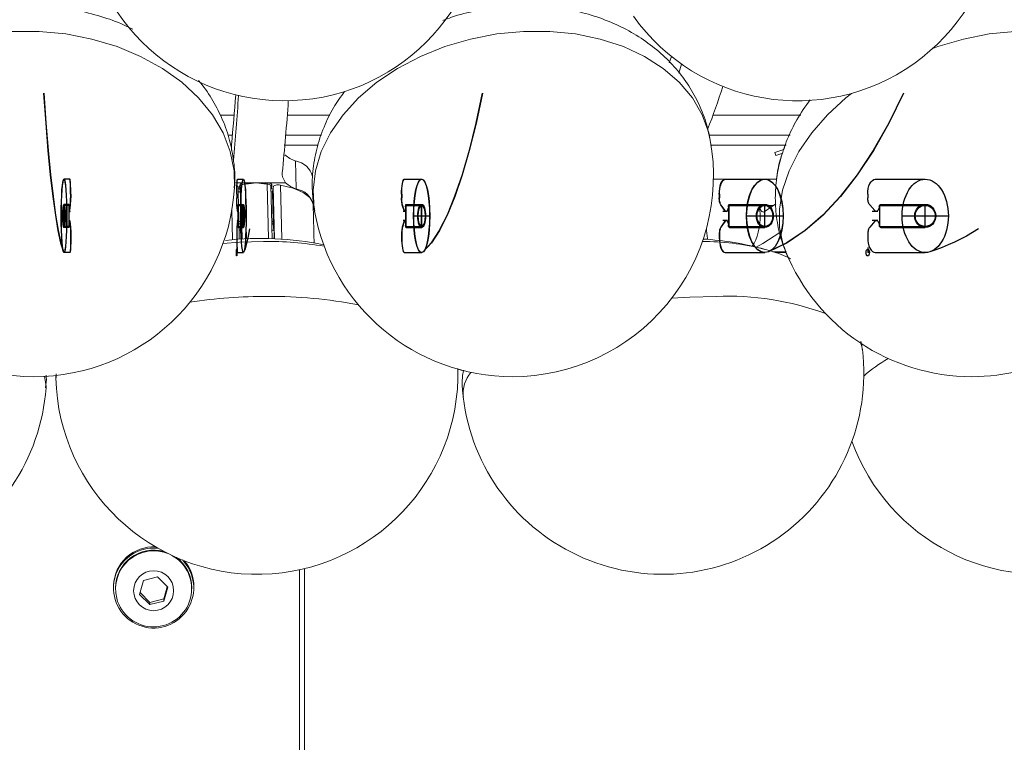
# Model space of a CAD drawing. Header units: millimetres. Extents: x 152 to 551, y 186 to 1103.
# Tile 13 of 18: x 420 to 469, y 849 to 885. Entities that reach past the tile are written whole.
import ezdxf

# ---------------------------------------------------------------- set-up
doc = ezdxf.new("R2010")
doc.units = ezdxf.units.MM
doc.linetypes.add('CENTERX2', pattern=[20.32, 12.7, -2.54, 2.54, -2.54])

msp = doc.modelspace()

# ---------------------------------------------------------------- linework, layer by layer
at = {"color": 7, "linetype": 'Continuous', "lineweight": 15}
for p, q in [((451.9, 882.597), (452.002, 882.921)), ((452.51, 882.538), (452.375, 882.085)), ((429.563, 879.999), (430.257, 879.999)), ((432.9, 879.999), (435.019, 879.999)), ((454.076, 879.999), (458.436, 879.999)), ((429.948, 878.997), (430.167, 878.997)), ((432.822, 878.997), (434.593, 878.997)), ((453.881, 878.997), (457.912, 878.997)), ((430.12, 878.52), (430.127, 878.244)), ((432.745, 878.497), (434.429, 878.497)), ((453.972, 878.497), (457.713, 878.497)), ((457.601, 878.288), (457.146, 878.132)), ((457.146, 878.132), (457.195, 877.99)), ((433.314, 877.717), (433.348, 876.326)), ((457.195, 877.99), (457.541, 878.109)), ((457.241, 876.81), (454.097, 876.81)), ((430.8, 876.634), (430.28, 876.634)), ((430.565, 876.19), (430.456, 876.19)), ((430.51, 876.351), (430.534, 876.521)), ((430.585, 876.475), (430.561, 876.305)), ((430.561, 876.305), (430.631, 874.32)), ((430.649, 873.837), (430.585, 876.475)), ((431.349, 876.634), (430.8, 876.634)), ((430.803, 876.569), (430.868, 873.849)), ((431.898, 876.634), (431.349, 876.634)), ((431.957, 873.862), (431.892, 876.569)), ((432.815, 876.634), (431.898, 876.634)), ((432.162, 876.19), (432.09, 876.19)), ((432.132, 876.521), (432.108, 876.351)), ((432.196, 876.433), (432.162, 876.19)), ((432.162, 876.19), (432.198, 874.712)), ((432.258, 873.852), (432.196, 876.433)), ((432.56, 876.52), (432.625, 873.831)), ((430.175, 873.8), (430.14, 875.272)), ((456.384, 875.504), (457.085, 875.504)), ((456.616, 875.193), (457.193, 875.582)), ((430.617, 874.712), (430.491, 874.712)), ((432.198, 874.712), (432.126, 874.712)), ((430.621, 874.592), (430.494, 874.592)), ((430.633, 874.274), (430.502, 874.274)), ((430.631, 874.312), (430.631, 874.32)), ((432.204, 874.592), (432.129, 874.592)), ((432.235, 874.274), (432.136, 874.274)), ((432.204, 874.592), (432.235, 874.274)), ((456.653, 873.322), (456.514, 873.359)), ((457.042, 873.195), (457.715, 873.195)), ((457.708, 873.16), (457.145, 873.16)), ((457.856, 872.822), (457.681, 873.197)), ((457.683, 873.193), (457.841, 872.828)), ((441.386, 867.358), (441.661, 867.285)), ((433.505, 778.737), (433.505, 857.384)), ((433.755, 778.768), (433.755, 857.441)), ((424.255, 856.541), (424.257, 856.624)), ((425.749, 856.848), (425.556, 856.159)), ((426.448, 857.028), (425.749, 856.848)), ((426.954, 856.517), (426.448, 857.028)), ((425.556, 856.159), (426.062, 855.648)), ((425.581, 856.248), (426.062, 855.762)), ((426.761, 855.941), (426.929, 856.542)), ((426.761, 855.827), (426.954, 856.517)), ((426.062, 855.762), (426.761, 855.941)), ((426.062, 855.648), (426.761, 855.827)), ((426.062, 855.762), (426.062, 855.648)), ((426.761, 855.941), (426.761, 855.827))]:
    msp.add_line(p, q, dxfattribs=at)
at = {"color": 7, "linetype": 'Continuous'}
for p, q in [((422.077, 876.81), (421.788, 876.81)), ((422.086, 876.81), (421.797, 876.81)), ((430.428, 876.81), (430.718, 876.81)), ((430.428, 876.81), (430.718, 876.81)), ((438.715, 876.81), (439.578, 876.81)), ((438.723, 876.81), (439.587, 876.81)), ((454.681, 876.81), (456.65, 876.81)), ((454.689, 876.81), (456.658, 876.81)), ((462.144, 876.81), (464.63, 876.81)), ((462.144, 876.81), (464.63, 876.81)), ((422.121, 876.06), (422.121, 875.889)), ((422.129, 876.06), (422.129, 875.889)), ((430.385, 876.06), (430.385, 875.889)), ((430.385, 876.06), (430.385, 875.889)), ((438.585, 876.06), (438.585, 875.889)), ((438.593, 876.06), (438.593, 875.889)), ((454.384, 876.06), (454.384, 875.889)), ((454.392, 876.06), (454.392, 875.889)), ((461.769, 876.06), (461.769, 875.889)), ((461.769, 876.06), (461.769, 875.889)), ((421.788, 874.41), (421.788, 875.56)), ((422.045, 875.56), (421.788, 875.56)), ((422.05, 875.51), (421.788, 875.51)), ((421.797, 874.41), (421.797, 875.56)), ((422.054, 875.56), (421.797, 875.56)), ((422.058, 875.51), (421.797, 875.51)), ((422.05, 874.46), (422.05, 875.51)), ((422.058, 874.46), (422.058, 875.51)), ((422.08, 875.25), (422.109, 875.543)), ((422.088, 875.25), (422.117, 875.543)), ((430.426, 875.25), (430.397, 875.543)), ((430.426, 875.25), (430.397, 875.543)), ((430.456, 874.46), (430.456, 875.51)), ((430.456, 875.51), (430.718, 875.51)), ((430.456, 874.46), (430.456, 875.51)), ((430.456, 875.51), (430.718, 875.51)), ((430.46, 875.56), (430.718, 875.56)), ((430.46, 875.56), (430.718, 875.56)), ((430.718, 874.41), (430.718, 875.56)), ((430.718, 874.41), (430.718, 875.56)), ((438.708, 875.25), (438.62, 875.543)), ((438.716, 875.25), (438.628, 875.543)), ((438.797, 874.46), (438.797, 875.51)), ((438.797, 875.51), (439.578, 875.51)), ((438.805, 874.46), (438.805, 875.51)), ((438.805, 875.51), (439.587, 875.51)), ((438.81, 875.56), (439.578, 875.56)), ((438.818, 875.56), (439.587, 875.56)), ((439.578, 874.41), (439.578, 875.56)), ((439.587, 874.41), (439.587, 875.56)), ((454.664, 875.25), (454.463, 875.543)), ((454.672, 875.25), (454.471, 875.543)), ((454.868, 874.46), (454.868, 875.51)), ((454.868, 875.51), (456.65, 875.51)), ((454.876, 874.46), (454.876, 875.51)), ((454.876, 875.51), (456.658, 875.51)), ((454.898, 875.56), (456.65, 875.56)), ((454.905, 875.56), (456.658, 875.56)), ((456.65, 874.41), (456.65, 875.56)), ((456.658, 874.41), (456.658, 875.56)), ((462.123, 875.25), (461.869, 875.543)), ((462.123, 875.25), (461.869, 875.543)), ((462.38, 874.46), (462.38, 875.51)), ((462.38, 875.51), (464.63, 875.51)), ((462.38, 874.46), (462.38, 875.51)), ((462.38, 875.51), (464.63, 875.51)), ((462.417, 875.56), (464.63, 875.56)), ((462.417, 875.56), (464.63, 875.56)), ((464.63, 874.41), (464.63, 875.56)), ((464.63, 874.41), (464.63, 875.56)), ((422.08, 874.72), (422.109, 874.427)), ((422.088, 874.72), (422.117, 874.427)), ((430.426, 874.72), (430.397, 874.427)), ((430.426, 874.72), (430.397, 874.427)), ((438.708, 874.72), (438.62, 874.427)), ((438.716, 874.72), (438.628, 874.427)), ((454.664, 874.72), (454.463, 874.427)), ((454.672, 874.72), (454.471, 874.427)), ((462.123, 874.72), (461.869, 874.427)), ((462.123, 874.72), (461.869, 874.427)), ((422.05, 874.46), (421.788, 874.46)), ((422.045, 874.41), (421.788, 874.41)), ((422.058, 874.46), (421.797, 874.46)), ((422.054, 874.41), (421.797, 874.41)), ((430.456, 874.46), (430.718, 874.46)), ((430.456, 874.46), (430.718, 874.46)), ((430.46, 874.41), (430.718, 874.41)), ((430.46, 874.41), (430.718, 874.41)), ((438.797, 874.46), (439.578, 874.46)), ((438.805, 874.46), (439.587, 874.46)), ((438.81, 874.41), (439.578, 874.41)), ((438.818, 874.41), (439.587, 874.41)), ((454.868, 874.46), (456.65, 874.46)), ((454.876, 874.46), (456.658, 874.46)), ((454.898, 874.41), (456.65, 874.41)), ((454.905, 874.41), (456.658, 874.41)), ((462.38, 874.46), (464.63, 874.46)), ((462.38, 874.46), (464.63, 874.46)), ((462.417, 874.41), (464.63, 874.41)), ((462.417, 874.41), (464.63, 874.41)), ((422.121, 874.08), (422.121, 873.91)), ((422.129, 874.08), (422.129, 873.91)), ((430.385, 874.08), (430.385, 873.91)), ((430.385, 874.08), (430.385, 873.91)), ((438.585, 874.08), (438.585, 873.91)), ((438.593, 874.08), (438.593, 873.91)), ((454.384, 874.08), (454.384, 873.91)), ((454.392, 874.08), (454.392, 873.91)), ((461.769, 874.08), (461.769, 873.91)), ((461.769, 874.08), (461.769, 873.91)), ((430.385, 873.41), (430.385, 873.16)), ((430.385, 873.41), (430.385, 873.16)), ((461.769, 873.41), (461.769, 873.16)), ((461.769, 873.41), (461.769, 873.16)), ((422.077, 873.16), (421.788, 873.16)), ((422.086, 873.16), (421.797, 873.16)), ((430.399, 873.16), (430.385, 873.16)), ((430.399, 873.16), (430.385, 873.16)), ((430.428, 873.16), (430.718, 873.16)), ((430.428, 873.16), (430.718, 873.16)), ((438.715, 873.16), (439.578, 873.16)), ((438.723, 873.16), (439.587, 873.16)), ((454.681, 873.16), (456.65, 873.16)), ((454.689, 873.16), (456.658, 873.16)), ((461.894, 873.16), (461.769, 873.16)), ((461.894, 873.16), (461.769, 873.16)), ((462.144, 873.16), (464.63, 873.16)), ((462.144, 873.16), (464.63, 873.16))]:
    msp.add_line(p, q, dxfattribs=at)
at = {"color": 7, "linetype": 'CENTERX2'}
for p, q in [((422.063, 875.21), (422.095, 875.21)), ((422.071, 875.21), (422.103, 875.21)), ((430.443, 875.21), (430.411, 875.21)), ((430.443, 875.21), (430.411, 875.21)), ((438.758, 875.21), (438.663, 875.21)), ((438.766, 875.21), (438.671, 875.21)), ((454.779, 875.21), (454.563, 875.21)), ((454.787, 875.21), (454.57, 875.21)), ((462.268, 875.21), (461.995, 875.21)), ((462.268, 875.21), (461.995, 875.21)), ((421.922, 874.985), (421.654, 874.985)), ((421.93, 874.985), (421.663, 874.985)), ((422.063, 874.76), (422.095, 874.76)), ((422.071, 874.76), (422.103, 874.76)), ((430.443, 874.76), (430.411, 874.76)), ((430.443, 874.76), (430.411, 874.76)), ((430.584, 874.985), (430.851, 874.985)), ((430.584, 874.985), (430.851, 874.985)), ((438.758, 874.76), (438.663, 874.76)), ((438.766, 874.76), (438.671, 874.76)), ((439.179, 874.985), (439.977, 874.985)), ((439.187, 874.985), (439.986, 874.985)), ((454.779, 874.76), (454.563, 874.76)), ((454.787, 874.76), (454.57, 874.76)), ((455.739, 874.985), (457.561, 874.985)), ((455.747, 874.985), (457.569, 874.985)), ((462.268, 874.76), (461.995, 874.76)), ((462.268, 874.76), (461.995, 874.76)), ((463.48, 874.985), (465.78, 874.985)), ((463.48, 874.985), (465.78, 874.985))]:
    msp.add_line(p, q, dxfattribs=at)
at = {"color": 7, "linetype": 'Continuous', "lineweight": 15, "flags": 128}
for points in [[(430.27, 876.386), (430.252, 877.227), (430.065, 878.183), (429.703, 879.118), (429.174, 880.015), (428.486, 880.858), (427.651, 881.631), (426.685, 882.322), (425.605, 882.917), (424.43, 883.407), (423.182, 883.782), (421.881, 884.036), (420.552, 884.164), (419.219, 884.164)], [(453.94, 878.757), (453.862, 879.118), (453.539, 880.015), (453.048, 880.858), (452.398, 881.631), (451.599, 882.322), (450.667, 882.917), (449.617, 883.407), (448.469, 883.782), (447.242, 884.036), (445.96, 884.164), (444.644, 884.164), (443.319, 884.036), (442.008, 883.782), (440.734, 883.407), (439.52, 882.917), (438.387, 882.322), (437.357, 881.631), (436.447, 880.858), (435.673, 880.015), (435.05, 879.118), (434.588, 878.183), (434.296, 877.227), (434.179, 876.267), (434.239, 875.319), (434.256, 875.217)], [(476.198, 880.782), (476.167, 880.858), (475.735, 881.631), (475.146, 882.322), (474.412, 882.917), (473.544, 883.407), (472.558, 883.782), (471.472, 884.036), (470.305, 884.164), (469.079, 884.164), (467.814, 884.036), (466.534, 883.782), (465.261, 883.407), (465.003, 883.316)], [(460.962, 881.08), (460.688, 880.858), (459.776, 880.015), (458.992, 879.118), (458.35, 878.183), (457.862, 877.227), (457.535, 876.267), (457.377, 875.319), (457.389, 874.402), (457.572, 873.53), (457.695, 873.192)], [(430.272, 876.525), (430.292, 876.523), (430.347, 876.513), (430.392, 876.498), (430.425, 876.478), (430.445, 876.456), (430.45, 876.439)], [(430.795, 876.634), (430.796, 876.634), (430.796, 876.634), (430.797, 876.634), (430.797, 876.634), (430.798, 876.634), (430.799, 876.634), (430.799, 876.634), (430.8, 876.634)], [(432.083, 876.481), (432.081, 876.491), (432.072, 876.507), (432.056, 876.522), (432.034, 876.536), (432.005, 876.548), (431.971, 876.557), (431.933, 876.564), (431.892, 876.569)], [(431.898, 876.634), (431.898, 876.634), (431.899, 876.634), (431.9, 876.634), (431.9, 876.634), (431.901, 876.634), (431.901, 876.634), (431.902, 876.634), (431.902, 876.634)], [(431.902, 876.634), (431.952, 876.629), (431.997, 876.62), (432.038, 876.608), (432.073, 876.594), (432.1, 876.578), (432.119, 876.56), (432.13, 876.541), (432.132, 876.521)], [(432.196, 876.433), (432.207, 876.456), (432.233, 876.478), (432.272, 876.498), (432.322, 876.513), (432.379, 876.523), (432.44, 876.528), (432.502, 876.527), (432.56, 876.52)], [(434.187, 875.544), (434.179, 875.618), (434.026, 875.901), (433.689, 876.156), (433.19, 876.367), (432.56, 876.52)], [(456.384, 875.504), (456.399, 875.422), (456.421, 875.349), (456.447, 875.286), (456.477, 875.237), (456.51, 875.202), (456.545, 875.182), (456.581, 875.179), (456.616, 875.193)], [(431.72, 873.719), (430.529, 873.684), (429.704, 873.618)], [(457.391, 874.166), (456.56, 873.619), (456.218, 873.434)], [(454.225, 870.984), (452.925, 870.95), (452.023, 870.888)], [(461.506, 868.337), (461.468, 868.533), (461.432, 868.645)], [(420.899, 866.44), (420.902, 866.521), (420.83, 867.002)], [(421.394, 867.048), (421.393, 867.029), (421.391, 866.917)]]:
    msp.add_lwpolyline(points, dxfattribs=at)
at = {"color": 7, "linetype": 'Continuous', "flags": 128}
for points in [[(420.775, 881.091), (420.882, 879.603), (420.995, 878.247), (421.113, 877.029), (421.236, 875.955), (421.363, 875.03), (421.493, 874.26), (421.626, 873.647), (421.762, 873.195)], [(420.786, 881.091), (420.893, 879.603), (421.006, 878.247), (421.123, 877.029), (421.246, 875.955), (421.373, 875.03), (421.503, 874.26), (421.636, 873.647), (421.771, 873.195)], [(442.599, 881.091), (442.279, 879.603), (441.943, 878.247), (441.59, 877.029), (441.224, 875.955), (440.845, 875.03), (440.457, 874.26), (440.06, 873.647), (439.656, 873.195)], [(442.61, 881.091), (442.29, 879.603), (441.953, 878.247), (441.6, 877.029), (441.234, 875.955), (440.855, 875.03), (440.466, 874.26), (440.069, 873.647), (439.665, 873.195)], [(463.542, 881.091), (462.813, 879.603), (462.044, 878.247), (461.24, 877.029), (460.404, 875.955), (459.541, 875.03), (458.655, 874.26), (457.749, 873.647), (456.828, 873.195)], [(463.552, 881.091), (462.823, 879.603), (462.054, 878.247), (461.25, 877.029), (460.414, 875.955), (459.55, 875.03), (458.663, 874.26), (457.757, 873.647), (456.837, 873.195)], [(422.121, 876.06), (422.12, 876.206), (422.118, 876.347), (422.113, 876.476), (422.108, 876.59), (422.101, 876.683), (422.094, 876.753), (422.086, 876.795), (422.077, 876.81)], [(422.129, 876.06), (422.128, 876.206), (422.126, 876.347), (422.122, 876.476), (422.116, 876.59), (422.11, 876.683), (422.102, 876.753), (422.094, 876.795), (422.086, 876.81)], [(430.385, 876.06), (430.386, 876.206), (430.388, 876.347), (430.392, 876.476), (430.398, 876.59), (430.404, 876.683), (430.412, 876.753), (430.42, 876.795), (430.428, 876.81)], [(430.385, 876.06), (430.386, 876.206), (430.388, 876.347), (430.392, 876.476), (430.398, 876.59), (430.404, 876.683), (430.412, 876.753), (430.42, 876.795), (430.428, 876.81)], [(438.585, 876.06), (438.587, 876.206), (438.595, 876.347), (438.607, 876.476), (438.623, 876.59), (438.643, 876.683), (438.665, 876.753), (438.69, 876.795), (438.715, 876.81)], [(438.593, 876.06), (438.596, 876.206), (438.603, 876.347), (438.615, 876.476), (438.631, 876.59), (438.651, 876.683), (438.673, 876.753), (438.698, 876.795), (438.723, 876.81)], [(454.384, 876.06), (454.39, 876.206), (454.407, 876.347), (454.434, 876.476), (454.471, 876.59), (454.516, 876.683), (454.568, 876.753), (454.623, 876.795), (454.681, 876.81)], [(454.392, 876.06), (454.397, 876.206), (454.414, 876.347), (454.442, 876.476), (454.479, 876.59), (454.524, 876.683), (454.575, 876.753), (454.631, 876.795), (454.689, 876.81)], [(461.769, 876.06), (461.777, 876.206), (461.798, 876.347), (461.832, 876.476), (461.879, 876.59), (461.936, 876.683), (462.001, 876.753), (462.071, 876.795), (462.144, 876.81)], [(461.769, 876.06), (461.777, 876.206), (461.798, 876.347), (461.832, 876.476), (461.879, 876.59), (461.936, 876.683), (462.001, 876.753), (462.071, 876.795), (462.144, 876.81)], [(422.109, 875.543), (422.112, 875.572), (422.114, 875.607), (422.116, 875.646), (422.118, 875.689), (422.119, 875.736), (422.12, 875.786), (422.121, 875.837), (422.121, 875.889)], [(422.117, 875.543), (422.12, 875.572), (422.122, 875.607), (422.124, 875.646), (422.126, 875.689), (422.127, 875.736), (422.128, 875.786), (422.129, 875.837), (422.129, 875.889)], [(430.397, 875.543), (430.394, 875.572), (430.392, 875.607), (430.39, 875.646), (430.388, 875.689), (430.387, 875.736), (430.386, 875.786), (430.385, 875.837), (430.385, 875.889)], [(430.397, 875.543), (430.394, 875.572), (430.392, 875.607), (430.39, 875.646), (430.388, 875.689), (430.387, 875.736), (430.386, 875.786), (430.385, 875.837), (430.385, 875.889)], [(438.62, 875.543), (438.612, 875.572), (438.605, 875.607), (438.599, 875.646), (438.594, 875.689), (438.59, 875.736), (438.587, 875.786), (438.585, 875.837), (438.585, 875.889)], [(438.628, 875.543), (438.62, 875.572), (438.613, 875.607), (438.607, 875.646), (438.602, 875.689), (438.598, 875.736), (438.595, 875.786), (438.594, 875.837), (438.593, 875.889)], [(454.463, 875.543), (454.446, 875.572), (454.431, 875.607), (454.417, 875.646), (454.405, 875.689), (454.396, 875.736), (454.39, 875.786), (454.386, 875.837), (454.384, 875.889)], [(454.471, 875.543), (454.454, 875.572), (454.438, 875.607), (454.425, 875.646), (454.413, 875.689), (454.404, 875.736), (454.397, 875.786), (454.393, 875.837), (454.392, 875.889)], [(461.869, 875.543), (461.848, 875.572), (461.828, 875.607), (461.811, 875.646), (461.796, 875.689), (461.785, 875.736), (461.776, 875.786), (461.771, 875.837), (461.769, 875.889)], [(461.869, 875.543), (461.848, 875.572), (461.828, 875.607), (461.811, 875.646), (461.796, 875.689), (461.785, 875.736), (461.776, 875.786), (461.771, 875.837), (461.769, 875.889)], [(422.054, 875.443), (422.053, 875.467), (422.053, 875.49), (422.052, 875.51), (422.051, 875.527), (422.05, 875.541), (422.048, 875.551), (422.047, 875.558), (422.045, 875.56)], [(422.062, 875.443), (422.062, 875.467), (422.061, 875.49), (422.06, 875.51), (422.059, 875.527), (422.058, 875.541), (422.057, 875.551), (422.055, 875.558), (422.054, 875.56)], [(422.054, 875.443), (422.055, 875.377), (422.057, 875.318), (422.06, 875.27), (422.064, 875.235), (422.068, 875.215), (422.072, 875.21), (422.076, 875.222), (422.08, 875.25)], [(422.062, 875.443), (422.064, 875.377), (422.066, 875.318), (422.069, 875.27), (422.072, 875.235), (422.076, 875.215), (422.08, 875.21), (422.084, 875.222), (422.088, 875.25)], [(430.452, 875.443), (430.45, 875.377), (430.448, 875.318), (430.445, 875.27), (430.442, 875.235), (430.438, 875.215), (430.434, 875.21), (430.43, 875.222), (430.426, 875.25)], [(430.452, 875.443), (430.45, 875.377), (430.448, 875.318), (430.445, 875.27), (430.442, 875.235), (430.438, 875.215), (430.434, 875.21), (430.43, 875.222), (430.426, 875.25)], [(430.452, 875.443), (430.452, 875.467), (430.453, 875.49), (430.454, 875.51), (430.455, 875.527), (430.456, 875.541), (430.457, 875.551), (430.459, 875.558), (430.46, 875.56)], [(430.452, 875.443), (430.452, 875.467), (430.453, 875.49), (430.454, 875.51), (430.455, 875.527), (430.456, 875.541), (430.457, 875.551), (430.459, 875.558), (430.46, 875.56)], [(438.784, 875.443), (438.78, 875.377), (438.774, 875.318), (438.765, 875.27), (438.755, 875.235), (438.743, 875.215), (438.731, 875.21), (438.719, 875.222), (438.708, 875.25)], [(438.793, 875.443), (438.789, 875.377), (438.782, 875.318), (438.773, 875.27), (438.763, 875.235), (438.751, 875.215), (438.739, 875.21), (438.727, 875.222), (438.716, 875.25)], [(438.784, 875.443), (438.786, 875.467), (438.788, 875.49), (438.79, 875.51), (438.794, 875.527), (438.797, 875.541), (438.801, 875.551), (438.806, 875.558), (438.81, 875.56)], [(438.793, 875.443), (438.794, 875.467), (438.796, 875.49), (438.799, 875.51), (438.802, 875.527), (438.806, 875.541), (438.81, 875.551), (438.814, 875.558), (438.818, 875.56)], [(454.84, 875.443), (454.83, 875.377), (454.815, 875.318), (454.795, 875.27), (454.771, 875.235), (454.745, 875.215), (454.717, 875.21), (454.69, 875.222), (454.664, 875.25)], [(454.847, 875.443), (454.838, 875.377), (454.823, 875.318), (454.803, 875.27), (454.779, 875.235), (454.752, 875.215), (454.725, 875.21), (454.697, 875.222), (454.672, 875.25)], [(454.84, 875.443), (454.843, 875.467), (454.847, 875.49), (454.853, 875.51), (454.86, 875.527), (454.869, 875.541), (454.878, 875.551), (454.888, 875.558), (454.898, 875.56)], [(454.847, 875.443), (454.85, 875.467), (454.855, 875.49), (454.861, 875.51), (454.868, 875.527), (454.877, 875.541), (454.886, 875.551), (454.895, 875.558), (454.905, 875.56)], [(462.344, 875.443), (462.333, 875.377), (462.314, 875.318), (462.288, 875.27), (462.258, 875.235), (462.225, 875.215), (462.19, 875.21), (462.155, 875.222), (462.123, 875.25)], [(462.344, 875.443), (462.333, 875.377), (462.314, 875.318), (462.288, 875.27), (462.258, 875.235), (462.225, 875.215), (462.19, 875.21), (462.155, 875.222), (462.123, 875.25)], [(462.344, 875.443), (462.348, 875.467), (462.354, 875.49), (462.361, 875.51), (462.371, 875.527), (462.381, 875.541), (462.393, 875.551), (462.405, 875.558), (462.417, 875.56)], [(462.344, 875.443), (462.348, 875.467), (462.354, 875.49), (462.361, 875.51), (462.371, 875.527), (462.381, 875.541), (462.393, 875.551), (462.405, 875.558), (462.417, 875.56)], [(422.08, 874.72), (422.076, 874.747), (422.072, 874.759), (422.068, 874.755), (422.064, 874.735), (422.06, 874.699), (422.057, 874.651), (422.055, 874.592), (422.054, 874.526)], [(422.088, 874.72), (422.084, 874.747), (422.08, 874.759), (422.076, 874.755), (422.072, 874.735), (422.069, 874.699), (422.066, 874.651), (422.064, 874.592), (422.062, 874.526)], [(430.426, 874.72), (430.43, 874.747), (430.434, 874.759), (430.438, 874.755), (430.442, 874.735), (430.445, 874.699), (430.448, 874.651), (430.45, 874.592), (430.452, 874.526)], [(430.426, 874.72), (430.43, 874.747), (430.434, 874.759), (430.438, 874.755), (430.442, 874.735), (430.445, 874.699), (430.448, 874.651), (430.45, 874.592), (430.452, 874.526)], [(438.708, 874.72), (438.719, 874.747), (438.731, 874.759), (438.743, 874.755), (438.755, 874.735), (438.765, 874.699), (438.774, 874.651), (438.78, 874.592), (438.784, 874.526)], [(438.716, 874.72), (438.727, 874.747), (438.739, 874.759), (438.751, 874.755), (438.763, 874.735), (438.773, 874.699), (438.782, 874.651), (438.789, 874.592), (438.793, 874.526)], [(454.664, 874.72), (454.69, 874.747), (454.717, 874.759), (454.745, 874.755), (454.771, 874.735), (454.795, 874.699), (454.815, 874.651), (454.83, 874.592), (454.84, 874.526)], [(454.672, 874.72), (454.697, 874.747), (454.725, 874.759), (454.752, 874.755), (454.779, 874.735), (454.803, 874.699), (454.823, 874.651), (454.838, 874.592), (454.847, 874.526)], [(462.123, 874.72), (462.155, 874.747), (462.19, 874.759), (462.225, 874.755), (462.258, 874.735), (462.288, 874.699), (462.314, 874.651), (462.333, 874.592), (462.344, 874.526)], [(462.123, 874.72), (462.155, 874.747), (462.19, 874.759), (462.225, 874.755), (462.258, 874.735), (462.288, 874.699), (462.314, 874.651), (462.333, 874.592), (462.344, 874.526)], [(422.045, 874.41), (422.047, 874.412), (422.048, 874.418), (422.05, 874.429), (422.051, 874.443), (422.052, 874.46), (422.053, 874.48), (422.053, 874.502), (422.054, 874.526)], [(422.054, 874.41), (422.055, 874.412), (422.057, 874.418), (422.058, 874.429), (422.059, 874.443), (422.06, 874.46), (422.061, 874.48), (422.062, 874.502), (422.062, 874.526)], [(422.109, 874.427), (422.112, 874.398), (422.114, 874.363), (422.116, 874.324), (422.118, 874.28), (422.119, 874.233), (422.12, 874.184), (422.121, 874.132), (422.121, 874.08)], [(422.117, 874.427), (422.12, 874.398), (422.122, 874.363), (422.124, 874.324), (422.126, 874.28), (422.127, 874.233), (422.128, 874.184), (422.129, 874.132), (422.129, 874.08)], [(430.397, 874.427), (430.394, 874.398), (430.392, 874.363), (430.39, 874.324), (430.388, 874.28), (430.387, 874.233), (430.386, 874.184), (430.385, 874.132), (430.385, 874.08)], [(430.397, 874.427), (430.394, 874.398), (430.392, 874.363), (430.39, 874.324), (430.388, 874.28), (430.387, 874.233), (430.386, 874.184), (430.385, 874.132), (430.385, 874.08)], [(430.46, 874.41), (430.459, 874.412), (430.457, 874.418), (430.456, 874.429), (430.455, 874.443), (430.454, 874.46), (430.453, 874.48), (430.452, 874.502), (430.452, 874.526)], [(430.46, 874.41), (430.459, 874.412), (430.457, 874.418), (430.456, 874.429), (430.455, 874.443), (430.454, 874.46), (430.453, 874.48), (430.452, 874.502), (430.452, 874.526)], [(431.027, 874.338), (430.992, 874.156), (430.957, 873.985), (430.922, 873.826), (430.886, 873.677), (430.851, 873.54), (430.815, 873.414), (430.78, 873.299), (430.744, 873.195)], [(431.027, 874.338), (430.992, 874.156), (430.957, 873.985), (430.922, 873.826), (430.886, 873.677), (430.851, 873.54), (430.815, 873.414), (430.78, 873.299), (430.744, 873.195)], [(438.62, 874.427), (438.612, 874.398), (438.605, 874.363), (438.599, 874.324), (438.594, 874.28), (438.59, 874.233), (438.587, 874.184), (438.585, 874.132), (438.585, 874.08)], [(438.628, 874.427), (438.62, 874.398), (438.613, 874.363), (438.607, 874.324), (438.602, 874.28), (438.598, 874.233), (438.595, 874.184), (438.594, 874.132), (438.593, 874.08)], [(438.81, 874.41), (438.806, 874.412), (438.801, 874.418), (438.797, 874.429), (438.794, 874.443), (438.79, 874.46), (438.788, 874.48), (438.786, 874.502), (438.784, 874.526)], [(438.818, 874.41), (438.814, 874.412), (438.81, 874.418), (438.806, 874.429), (438.802, 874.443), (438.799, 874.46), (438.796, 874.48), (438.794, 874.502), (438.793, 874.526)], [(454.463, 874.427), (454.446, 874.398), (454.431, 874.363), (454.417, 874.324), (454.405, 874.28), (454.396, 874.233), (454.39, 874.184), (454.386, 874.132), (454.384, 874.08)], [(454.471, 874.427), (454.454, 874.398), (454.438, 874.363), (454.425, 874.324), (454.413, 874.28), (454.404, 874.233), (454.397, 874.184), (454.393, 874.132), (454.392, 874.08)], [(454.898, 874.41), (454.888, 874.412), (454.878, 874.418), (454.869, 874.429), (454.86, 874.443), (454.853, 874.46), (454.847, 874.48), (454.843, 874.502), (454.84, 874.526)], [(454.905, 874.41), (454.895, 874.412), (454.886, 874.418), (454.877, 874.429), (454.868, 874.443), (454.861, 874.46), (454.855, 874.48), (454.85, 874.502), (454.847, 874.526)], [(461.869, 874.427), (461.848, 874.398), (461.828, 874.363), (461.811, 874.324), (461.796, 874.28), (461.785, 874.233), (461.776, 874.184), (461.771, 874.132), (461.769, 874.08)], [(461.869, 874.427), (461.848, 874.398), (461.828, 874.363), (461.811, 874.324), (461.796, 874.28), (461.785, 874.233), (461.776, 874.184), (461.771, 874.132), (461.769, 874.08)], [(462.417, 874.41), (462.405, 874.412), (462.393, 874.418), (462.381, 874.429), (462.371, 874.443), (462.361, 874.46), (462.354, 874.48), (462.348, 874.502), (462.344, 874.526)], [(462.417, 874.41), (462.405, 874.412), (462.393, 874.418), (462.381, 874.429), (462.371, 874.443), (462.361, 874.46), (462.354, 874.48), (462.348, 874.502), (462.344, 874.526)], [(467.287, 874.338), (466.988, 874.156), (466.687, 873.985), (466.385, 873.826), (466.082, 873.677), (465.777, 873.54), (465.471, 873.414), (465.163, 873.299), (464.855, 873.195)], [(467.287, 874.338), (466.988, 874.156), (466.687, 873.985), (466.385, 873.826), (466.082, 873.677), (465.777, 873.54), (465.471, 873.414), (465.163, 873.299), (464.855, 873.195)], [(422.121, 873.91), (422.12, 873.763), (422.118, 873.623), (422.113, 873.493), (422.108, 873.379), (422.101, 873.286), (422.094, 873.217), (422.086, 873.174), (422.077, 873.16)], [(422.129, 873.91), (422.128, 873.763), (422.126, 873.623), (422.122, 873.493), (422.116, 873.379), (422.11, 873.286), (422.102, 873.217), (422.094, 873.174), (422.086, 873.16)], [(430.385, 873.91), (430.386, 873.763), (430.388, 873.623), (430.392, 873.493), (430.398, 873.379), (430.404, 873.286), (430.412, 873.217), (430.42, 873.174), (430.428, 873.16)], [(430.385, 873.91), (430.386, 873.763), (430.388, 873.623), (430.392, 873.493), (430.398, 873.379), (430.404, 873.286), (430.412, 873.217), (430.42, 873.174), (430.428, 873.16)], [(438.585, 873.91), (438.587, 873.763), (438.595, 873.623), (438.607, 873.493), (438.623, 873.379), (438.643, 873.286), (438.665, 873.217), (438.69, 873.174), (438.715, 873.16)], [(438.593, 873.91), (438.596, 873.763), (438.603, 873.623), (438.615, 873.493), (438.631, 873.379), (438.651, 873.286), (438.673, 873.217), (438.698, 873.174), (438.723, 873.16)], [(454.384, 873.91), (454.39, 873.763), (454.407, 873.623), (454.434, 873.493), (454.471, 873.379), (454.516, 873.286), (454.568, 873.217), (454.623, 873.174), (454.681, 873.16)], [(454.392, 873.91), (454.397, 873.763), (454.414, 873.623), (454.442, 873.493), (454.479, 873.379), (454.524, 873.286), (454.575, 873.217), (454.631, 873.174), (454.689, 873.16)], [(461.769, 873.91), (461.777, 873.763), (461.798, 873.623), (461.832, 873.493), (461.879, 873.379), (461.936, 873.286), (462.001, 873.217), (462.071, 873.174), (462.144, 873.16)], [(461.769, 873.91), (461.777, 873.763), (461.798, 873.623), (461.832, 873.493), (461.879, 873.379), (461.936, 873.286), (462.001, 873.217), (462.071, 873.174), (462.144, 873.16)], [(430.395, 873.16), (430.394, 873.096), (430.392, 873.042), (430.389, 873.006), (430.385, 872.993), (430.381, 873.006), (430.378, 873.042), (430.376, 873.096), (430.375, 873.16), (430.376, 873.224), (430.378, 873.278), (430.381, 873.314), (430.385, 873.326), (430.389, 873.314), (430.392, 873.278), (430.394, 873.224), (430.395, 873.16)], [(430.395, 873.16), (430.394, 873.096), (430.392, 873.042), (430.389, 873.006), (430.385, 872.993), (430.381, 873.006), (430.378, 873.042), (430.376, 873.096), (430.375, 873.16), (430.376, 873.224), (430.378, 873.278), (430.381, 873.314), (430.385, 873.326), (430.389, 873.314), (430.392, 873.278), (430.394, 873.224), (430.395, 873.16)], [(461.853, 873.16), (461.846, 873.096), (461.828, 873.042), (461.801, 873.006), (461.769, 872.993), (461.737, 873.006), (461.71, 873.042), (461.692, 873.096), (461.686, 873.16), (461.692, 873.224), (461.71, 873.278), (461.737, 873.314), (461.769, 873.326), (461.801, 873.314), (461.828, 873.278), (461.846, 873.224), (461.853, 873.16)], [(461.853, 873.16), (461.846, 873.096), (461.828, 873.042), (461.801, 873.006), (461.769, 872.993), (461.737, 873.006), (461.71, 873.042), (461.692, 873.096), (461.686, 873.16), (461.692, 873.224), (461.71, 873.278), (461.737, 873.314), (461.769, 873.326), (461.801, 873.314), (461.828, 873.278), (461.846, 873.224), (461.853, 873.16)]]:
    msp.add_lwpolyline(points, dxfattribs=at)
at = {"color": 7, "linetype": 'Continuous', "lineweight": 15}
msp.add_circle((426.25, 856.342), 0.995, dxfattribs=at)
for centre, radius, start, end in [((458.272, 890.711), 10, 215.3695, 35.3695), ((432.746, 890.711), 10, 188.1894, 8.1894), ((420.93, 892.167), 35.309, 338.6047, 342.2859), ((330.589, 888.491), 100.029, 354.27939, 355.70868), ((313.412, 888.717), 117.318, 354.63333, 356.21532), ((323.676, 888.107), 109.525, 354.24463, 356.12919), ((466.947, 876.987), 10, 270, 22.3038), ((444.098, 876.987), 10, 270, 10.1972), ((433.811, 879.189), 1.554, 228.5053, 251.3358), ((433.143, 876.688), 1.044, 14.5487, 80.558), ((420.288, 876.987), 10, 176.5578, 270), ((420.288, 876.987), 10, 270, 356.5578), ((430.512, 876.302), 0.0495, 3.8495, 91.8435), ((430.761, 876.355), 0.281, 83.0374, 143.761), ((430.536, 876.471), 0.0495, 3.8504, 91.8432), ((430.774, 876.336), 0.234, 83.0373, 143.7613), ((430.512, 876.568), 0.291, 0.1656, 13.0784), ((430.513, 876.568), 0.295, 0.1798, 12.9327), ((430.741, 877.482), 0.916, 273.8534, 274.1361), ((432.036, 876.578), 0.149, 158.0125, 183.5866), ((431.959, 877.541), 0.974, 265.7953, 266.0558), ((432.039, 876.578), 0.148, 157.8752, 183.596), ((432.13, 876.474), 0.0473, 87.804, 170.2656), ((432.108, 876.299), 0.0523, 89.8312, 113.9476), ((433.845, 877.798), 1.554, 228.5052, 251.3358), ((433.176, 875.296), 1.044, 14.5486, 80.5582), ((444.098, 876.987), 10, 190.1972, 270), ((433.974, 874.741), 1.776, 180.9572, 184.8164), ((422.766, 874.061), 7.869, 358.3559, 1.8863), ((429.148, 874.057), 3.095, 356.2125, 4.0142), ((431.597, 858.507), 15.359, 78.3353, 96.5985), ((431.787, 855.425), 18.294, 80.732, 90.2101), ((453.494, 860.763), 12.953, 76.517, 89.7595), ((452.603, 858.507), 15.359, 74.7132, 86.3654), ((466.947, 876.987), 10, 202.3038, 270), ((431.895, 845.65), 25.334, 89.9315, 98.7114), ((432.058, 848.225), 22.76, 78.9067, 90.3349), ((454.786, 856.796), 14.199, 69.8882, 92.2622), ((470.398, 867.157), 10, 199.7616, 11.7009), ((451.575, 867.157), 10, 186.7749, 6.7749), ((410.924, 867.157), 10, 175.8859, 355.8859), ((466.814, 861.038), 7.95, 120.4322, 131.2262), ((431.388, 867.157), 10, 181.3797, 1.3797), ((443.383, 866.107), 1.743, 141.0327, 184.2712), ((426.249, 856.53), 1.995, 87.2712, 177.3196), ((426.25, 856.467), 1.995, 83.626, 177.3105), ((426.252, 856.466), 1.897, 74.6493, 179.6643), ((426.253, 856.429), 1.895, 66.5528, 194.1684), ((426.249, 856.435), 1.893, 194.3541, 61.6005), ((426.25, 856.479), 1.995, 177.6625, 44.2574), ((426.274, 856.475), 1.881, 0.0841, 53.9375), ((426.28, 856.54), 1.975, 0.0368, 40.9612)]:
    msp.add_arc(centre, radius, start, end, dxfattribs=at)
at = {"color": 7, "linetype": 'Continuous'}
for centre, major_axis, ratio in [((421.788, 874.985), (0, 1.825), 0.073352), ((421.797, 874.985), (0, 1.825), 0.073205), ((430.718, 874.985), (0, 1.825), 0.073278), ((430.718, 874.985), (0, 1.825), 0.073278), ((439.578, 874.985), (0, 1.825), 0.218772), ((439.587, 874.985), (0, 1.825), 0.218916), ((456.65, 874.985), (0, 1.825), 0.499102), ((456.658, 874.985), (0, 1.825), 0.499236), ((464.63, 874.985), (0, 1.825), 0.630137), ((464.63, 874.985), (0, 1.825), 0.630137), ((421.788, 874.985), (0, 0.575), 0.106284), ((421.788, 874.985), (0, 0.525), 0.110863), ((421.797, 874.985), (0, 0.575), 0.106071), ((421.797, 874.985), (0, 0.525), 0.110641), ((430.718, 874.985), (0, 0.575), 0.106178), ((430.718, 874.985), (0, 0.575), 0.106178), ((430.718, 874.985), (0, 0.525), 0.110752), ((430.718, 874.985), (0, 0.525), 0.110752), ((439.578, 874.985), (0, 0.575), 0.316992), ((439.587, 874.985), (0, 0.575), 0.317201), ((439.578, 874.985), (0, 0.525), 0.330649), ((439.587, 874.985), (0, 0.525), 0.330868), ((456.65, 874.985), (0, 0.575), 0.723179), ((456.658, 874.985), (0, 0.575), 0.723374), ((456.65, 874.985), (0, 0.525), 0.754336), ((456.658, 874.985), (0, 0.525), 0.754539), ((464.63, 874.985), (0, 0.575), 0.913043), ((464.63, 874.985), (0, 0.575), 0.913043), ((464.63, 874.985), (0, 0.525), 0.952381), ((464.63, 874.985), (0, 0.525), 0.952381)]:
    msp.add_ellipse(centre, major_axis=major_axis, ratio=ratio, dxfattribs=at)
at = {"color": 7, "linetype": 'Continuous', "lineweight": 15}
for centre, major_axis, ratio, start_param, end_param in [((430.81, 876.351), (0.3, 0.007), 0.386345, 3.077671, 3.773955), ((431.808, 876.351), (0.3, 0.007), 0.386345, 5.896766, 6.219263), ((455.51, 874.985), (0, 1.825), 0.499236, 3.742725, 4.762783)]:
    msp.add_ellipse(centre, major_axis=major_axis, ratio=ratio, start_param=start_param, end_param=end_param, dxfattribs=at)
for points, knots in [([(425.209, 884.267), (425.115, 884.317), (424.661, 884.56), (423.773, 884.877), (422.561, 885.209), (421.302, 885.402), (420.022, 885.466), (418.739, 885.393), (417.473, 885.183), (416.241, 884.834), (415.071, 884.341), (414.081, 883.794), (413.536, 883.357), (413.315, 883.18)], [0, 0, 0, 0, 0.02567, 0.123943, 0.222986, 0.322512, 0.422464, 0.522919, 0.623957, 0.725646, 0.827853, 0.930133, 1, 1, 1, 1]), ([(453.926, 878.776), (453.865, 879.072), (453.733, 879.715), (453.347, 880.653), (452.82, 881.577), (452.162, 882.422), (451.389, 883.179), (450.505, 883.843), (449.521, 884.404), (448.446, 884.855), (447.294, 885.186), (446.083, 885.392), (444.833, 885.465), (443.564, 885.407), (442.303, 885.208), (441.321, 884.973), (440.785, 884.762), (440.644, 884.707)], [0, 0, 0, 0, 0.056504, 0.12288, 0.188985, 0.255302, 0.322293, 0.390354, 0.459758, 0.53059, 0.602723, 0.675863, 0.749678, 0.823891, 0.898406, 0.973272, 1, 1, 1, 1]), ([(476.178, 880.778), (476.109, 880.955), (475.914, 881.454), (475.438, 882.199), (474.781, 882.996), (474.009, 883.688), (473.143, 884.275), (472.187, 884.75), (471.149, 885.109), (470.039, 885.348), (468.869, 885.456), (467.704, 885.444), (466.936, 885.332), (466.573, 885.278)], [0, 0, 0, 0, 0.050269, 0.14212, 0.233224, 0.324395, 0.416447, 0.510138, 0.606075, 0.704564, 0.80548, 0.908279, 1, 1, 1, 1]), ([(430.256, 876.383), (430.265, 876.462), (430.315, 876.897), (430.25, 877.695), (430.057, 878.747), (429.708, 879.763), (429.212, 880.719), (428.794, 881.378), (428.511, 881.689), (428.475, 881.729)], [0, 0, 0, 0, 0.0415263, 0.2281748, 0.4133777, 0.5983214, 0.784284, 0.9724418, 1, 1, 1, 1]), ([(435.749, 881.18), (435.558, 880.913), (435.157, 880.353), (434.693, 879.385), (434.336, 878.32), (434.149, 877.201), (434.117, 876.157), (434.222, 875.504), (434.269, 875.214)], [0, 0, 0, 0, 0.154164, 0.322693, 0.506204, 0.685602, 0.860845, 1, 1, 1, 1]), ([(458.905, 880.765), (458.676, 880.439), (458.236, 879.809), (457.753, 878.801), (457.409, 877.793), (457.21, 876.773), (457.148, 875.722), (457.252, 874.662), (457.445, 873.799), (457.653, 873.333), (457.715, 873.194)], [0, 0, 0, 0, 0.146116, 0.281899, 0.414373, 0.54376, 0.670646, 0.808518, 0.943015, 1, 1, 1, 1]), ([(457.528, 878.105), (457.49, 877.997), (457.34, 877.577), (457.277, 877.137), (457.23, 876.81)], [0, 0, 0, 0, 0.257471, 1, 1, 1, 1]), ([(432.815, 876.634), (432.736, 876.76), (432.637, 876.917), (432.647, 877.09), (432.649, 877.124)], [0, 0, 0, 0, 0.800054, 1, 1, 1, 1]), ([(431.349, 876.634), (431.346, 876.634), (431.286, 876.627), (431.139, 876.607), (430.96, 876.582), (430.84, 876.572), (430.807, 876.569)], [0, 0, 0, 0, 0.014176, 0.334067, 0.819903, 1, 1, 1, 1]), ([(431.887, 876.569), (431.855, 876.572), (431.737, 876.582), (431.56, 876.607), (431.412, 876.627), (431.351, 876.634), (431.349, 876.634)], [0, 0, 0, 0, 0.180096, 0.665932, 0.985825, 1, 1, 1, 1]), ([(457.932, 872.858), (457.853, 872.897), (457.474, 873.082), (456.99, 873.245), (456.566, 873.338), (456.475, 873.358)], [0, 0, 0, 0, 0.172609, 0.821742, 1, 1, 1, 1]), ([(461.488, 868.334), (461.486, 868.431), (461.482, 868.573), (461.442, 868.708), (461.429, 868.752)], [0, 0, 0, 0, 0.681619, 1, 1, 1, 1]), ([(420.879, 866.441), (420.902, 866.62), (420.93, 866.83), (420.903, 867.038), (420.899, 867.068)], [0, 0, 0, 0, 0.852575, 1, 1, 1, 1]), ([(441.667, 867.304), (441.657, 867.249), (441.591, 866.915), (441.583, 866.462), (441.646, 866.08), (441.663, 865.981)], [0, 0, 0, 0, 0.126301, 0.773555, 1, 1, 1, 1])]:
    msp.add_open_spline(points, degree=3, knots=knots, dxfattribs=at)
for points in [[(457.661, 878.497), (457.589, 878.284)], [(430.513, 873.828), (430.45, 876.439)], [(430.561, 876.299), (430.631, 874.312)], [(432.146, 873.856), (432.083, 876.481)], [(434.233, 873.638), (434.187, 875.544)], [(456.42, 875.077), (456.384, 875.504)], [(453.805, 873.819), (453.743, 874.344)], [(421.411, 867.136), (421.406, 866.923)], [(424.255, 856.541), (424.255, 856.477)], [(424.355, 856.477), (424.355, 856.437)], [(428.155, 856.437), (428.155, 856.477)], [(428.255, 856.477), (428.255, 856.541)]]:
    msp.add_open_spline(points, degree=1, dxfattribs=at)

doc.saveas('drawing.dxf')
